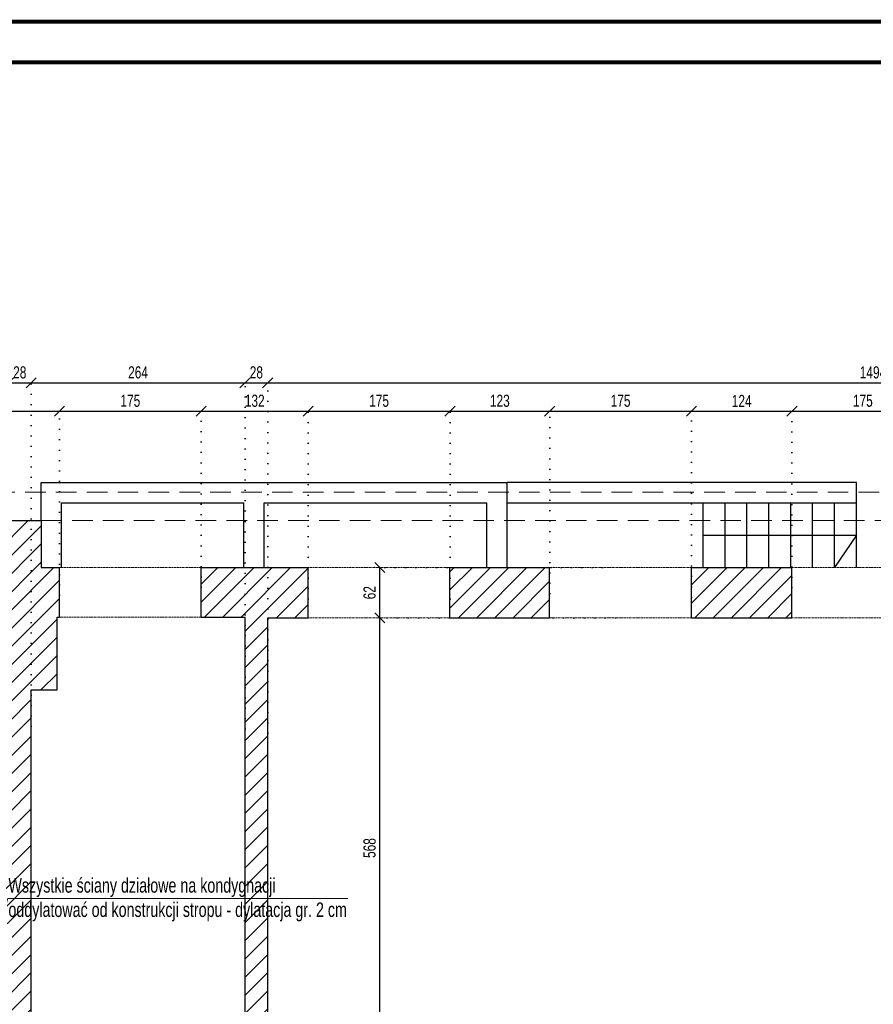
# Model space of a CAD drawing. Header units: millimetres. Extents: x 11149 to 111407, y -107619 to -23630.
# Tile 110 of 245: x 13655 to 14708, y -28345 to -27130. Entities that reach past the tile are written whole.
import ezdxf

# ---------------------------------------------------------------- set-up
doc = ezdxf.new("R2010")
doc.units = ezdxf.units.MM
doc.header["$LTSCALE"] = 2
for name, pattern in [('DOT', [6.35, 0, -6.35]), ('HIDDEN', [9.525, 6.35, -3.175]), ('HIDDENX2', [19.05, 12.7, -6.35])]:
    doc.linetypes.add(name, pattern=pattern)
doc.layers.get('0').update_dxf_attribs({"plot": 0})
doc.layers.get('Defpoints').update_dxf_attribs({"color": 1})
for name, color, linetype, lineweight in [('0_OPIS', 7, 'Continuous', 13), ('3DPLAN_A_WYSOKOŚCI ZMIANA', 144, 'HIDDENX2', 5), ('A_ściany mur', 2, 'Continuous', 30), ('e-cad_wymiary', 4, 'Continuous', 9), ('Opisy', 7, 'Continuous', 13)]:
    doc.layers.add(name, color=color, linetype=linetype, lineweight=lineweight)
doc.layers.add('3DPLAN_A_KRESKOWANIE 1', color=253, linetype='Continuous')
doc.layers.add('A_SCHODY', color=6, linetype='Continuous')
doc.styles.add('e-cad_1', font='arial.ttf', dxfattribs={"width": 0.7})
doc.dimstyles.new('e-cad_1_100_[cm]', dxfattribs={"dimscale": 10, "dimtxt": 1.5, "dimasz": 1.25, "dimexe": 1.25, "dimexo": 0.625, "dimgap": 0.5, "dimtad": 1, "dimdec": 0, "dimrnd": 1, "dimzin": 1, "dimtxsty": 'e-cad_1', "dimblk": 'OBLIQUE', "dimcen": 2.5, "dimclrd": 256, "dimclre": 252, "dimclrt": 7, "dimadec": 0, "dimazin": 0, "dimtfac": 1, "dimtix": 1, "dimtmove": 2, "dimatfit": 3, "dimldrblk": 'NONE', "dimfxl": 60, "dimfxlon": 1, "dimarcsym": 0})

# ---------------------------------------------------------------- blocks, each defined once
blk = doc.blocks.new('_OBLIQUE')
at = {"color": 0, "linetype": 'ByBlock', "lineweight": -2}
blk.add_line((-0.5, -0.5), (0.5, 0.5), dxfattribs=at)
blk = doc.blocks.new('*D316')
at = {"layer": 'Defpoints', "color": 0}
for p in [(13704, -27612.9), (13560, -27766.7), (13704, -27846.4)]:
    blk.add_point(p, dxfattribs=at)
at = {"layer": 'e-cad_wymiary', "color": 252, "linetype": 'DOT', "lineweight": -2}
for p, q in [((13560, -27760.4), (13560, -27600.4)), ((13704, -27840.1), (13704, -27600.4))]:
    blk.add_line(p, q, dxfattribs=at)
at = {"layer": 'e-cad_wymiary', "lineweight": -2}
blk.add_line((13560, -27612.9), (13704, -27612.9), dxfattribs=at)
at = {"layer": 'e-cad_wymiary', "lineweight": -2, "xscale": 12.5, "yscale": 12.5, "zscale": 12.5, "rotation": 180}
blk.add_blockref('_OBLIQUE', (13560, -27612.9), dxfattribs=at)
at = {"layer": 'e-cad_wymiary', "lineweight": -2, "xscale": 12.5, "yscale": 12.5, "zscale": 12.5}
blk.add_blockref('_OBLIQUE', (13704, -27612.9), dxfattribs=at)
at = {"layer": 'e-cad_wymiary', "color": 7, "insert": (13632, -27600.4), "char_height": 15, "attachment_point": 5, "style": 'e-cad_1'}
blk.add_mtext('144', dxfattribs=at)
blk = doc.blocks.new('_None')
blk = doc.blocks.new('*D317')
at = {"layer": 'Defpoints', "color": 0}
for p in [(13879, -27612.9), (13879, -27836.4), (13704, -27846.4)]:
    blk.add_point(p, dxfattribs=at)
at = {"layer": 'e-cad_wymiary', "color": 252, "linetype": 'DOT', "lineweight": -2}
for p, q in [((13704, -27840.1), (13704, -27600.4)), ((13879, -27830.1), (13879, -27600.4))]:
    blk.add_line(p, q, dxfattribs=at)
at = {"layer": 'e-cad_wymiary', "lineweight": -2}
blk.add_line((13704, -27612.9), (13879, -27612.9), dxfattribs=at)
at = {"layer": 'e-cad_wymiary', "lineweight": -2, "xscale": 12.5, "yscale": 12.5, "zscale": 12.5, "rotation": 180}
blk.add_blockref('_OBLIQUE', (13704, -27612.9), dxfattribs=at)
at = {"layer": 'e-cad_wymiary', "lineweight": -2, "xscale": 12.5, "yscale": 12.5, "zscale": 12.5}
blk.add_blockref('_OBLIQUE', (13879, -27612.9), dxfattribs=at)
at = {"layer": 'e-cad_wymiary', "color": 7, "insert": (13791.5, -27600.2), "char_height": 15, "attachment_point": 5, "style": 'e-cad_1'}
blk.add_mtext('175', dxfattribs=at)
blk = doc.blocks.new('*D318')
at = {"layer": 'Defpoints', "color": 0}
for p in [(14011, -27612.9), (13879, -27836.4), (14011, -27850.7)]:
    blk.add_point(p, dxfattribs=at)
at = {"layer": 'e-cad_wymiary', "color": 252, "linetype": 'DOT', "lineweight": -2}
for p, q in [((13879, -27830.1), (13879, -27600.4)), ((14011, -27844.4), (14011, -27600.4))]:
    blk.add_line(p, q, dxfattribs=at)
at = {"layer": 'e-cad_wymiary', "lineweight": -2}
blk.add_line((13879, -27612.9), (14011, -27612.9), dxfattribs=at)
at = {"layer": 'e-cad_wymiary', "lineweight": -2, "xscale": 12.5, "yscale": 12.5, "zscale": 12.5, "rotation": 180}
blk.add_blockref('_OBLIQUE', (13879, -27612.9), dxfattribs=at)
at = {"layer": 'e-cad_wymiary', "lineweight": -2, "xscale": 12.5, "yscale": 12.5, "zscale": 12.5}
blk.add_blockref('_OBLIQUE', (14011, -27612.9), dxfattribs=at)
at = {"layer": 'e-cad_wymiary', "color": 7, "insert": (13945, -27600.2), "char_height": 15, "attachment_point": 5, "style": 'e-cad_1'}
blk.add_mtext('132', dxfattribs=at)
blk = doc.blocks.new('*D319')
at = {"layer": 'Defpoints', "color": 0}
for p in [(14186, -27612.9), (14011, -27850.7), (14186, -27850.7)]:
    blk.add_point(p, dxfattribs=at)
at = {"layer": 'e-cad_wymiary', "color": 252, "linetype": 'DOT', "lineweight": -2}
for p, q in [((14011, -27844.4), (14011, -27600.4)), ((14186, -27844.4), (14186, -27600.4))]:
    blk.add_line(p, q, dxfattribs=at)
at = {"layer": 'e-cad_wymiary', "lineweight": -2}
blk.add_line((14011, -27612.9), (14186, -27612.9), dxfattribs=at)
at = {"layer": 'e-cad_wymiary', "lineweight": -2, "xscale": 12.5, "yscale": 12.5, "zscale": 12.5, "rotation": 180}
blk.add_blockref('_OBLIQUE', (14011, -27612.9), dxfattribs=at)
at = {"layer": 'e-cad_wymiary', "lineweight": -2, "xscale": 12.5, "yscale": 12.5, "zscale": 12.5}
blk.add_blockref('_OBLIQUE', (14186, -27612.9), dxfattribs=at)
at = {"layer": 'e-cad_wymiary', "color": 7, "insert": (14098.5, -27600.2), "char_height": 15, "attachment_point": 5, "style": 'e-cad_1'}
blk.add_mtext('175', dxfattribs=at)
blk = doc.blocks.new('*D320')
at = {"layer": 'Defpoints', "color": 0}
for p in [(14309, -27612.9), (14309, -27844.2), (14186, -27850.7)]:
    blk.add_point(p, dxfattribs=at)
at = {"layer": 'e-cad_wymiary', "color": 252, "linetype": 'DOT', "lineweight": -2}
for p, q in [((14186, -27844.4), (14186, -27600.4)), ((14309, -27838), (14309, -27600.4))]:
    blk.add_line(p, q, dxfattribs=at)
at = {"layer": 'e-cad_wymiary', "lineweight": -2}
blk.add_line((14186, -27612.9), (14309, -27612.9), dxfattribs=at)
at = {"layer": 'e-cad_wymiary', "lineweight": -2, "xscale": 12.5, "yscale": 12.5, "zscale": 12.5, "rotation": 180}
blk.add_blockref('_OBLIQUE', (14186, -27612.9), dxfattribs=at)
at = {"layer": 'e-cad_wymiary', "lineweight": -2, "xscale": 12.5, "yscale": 12.5, "zscale": 12.5}
blk.add_blockref('_OBLIQUE', (14309, -27612.9), dxfattribs=at)
at = {"layer": 'e-cad_wymiary', "color": 7, "insert": (14247.5, -27600.2), "char_height": 15, "attachment_point": 5, "style": 'e-cad_1'}
blk.add_mtext('123', dxfattribs=at)
blk = doc.blocks.new('*D321')
at = {"layer": 'Defpoints', "color": 0}
for p in [(14484, -27612.9), (14309, -27844.2), (14484, -27848.5)]:
    blk.add_point(p, dxfattribs=at)
at = {"layer": 'e-cad_wymiary', "color": 252, "linetype": 'DOT', "lineweight": -2}
for p, q in [((14309, -27838), (14309, -27600.4)), ((14484, -27842.3), (14484, -27600.4))]:
    blk.add_line(p, q, dxfattribs=at)
at = {"layer": 'e-cad_wymiary', "lineweight": -2}
blk.add_line((14309, -27612.9), (14484, -27612.9), dxfattribs=at)
at = {"layer": 'e-cad_wymiary', "lineweight": -2, "xscale": 12.5, "yscale": 12.5, "zscale": 12.5, "rotation": 180}
blk.add_blockref('_OBLIQUE', (14309, -27612.9), dxfattribs=at)
at = {"layer": 'e-cad_wymiary', "lineweight": -2, "xscale": 12.5, "yscale": 12.5, "zscale": 12.5}
blk.add_blockref('_OBLIQUE', (14484, -27612.9), dxfattribs=at)
at = {"layer": 'e-cad_wymiary', "color": 7, "insert": (14396.5, -27600.2), "char_height": 15, "attachment_point": 5, "style": 'e-cad_1'}
blk.add_mtext('175', dxfattribs=at)
blk = doc.blocks.new('*D322')
at = {"layer": 'Defpoints', "color": 0}
for p in [(14608, -27612.9), (14608, -27836.6), (14484, -27848.5)]:
    blk.add_point(p, dxfattribs=at)
at = {"layer": 'e-cad_wymiary', "color": 252, "linetype": 'DOT', "lineweight": -2}
for p, q in [((14484, -27842.3), (14484, -27600.4)), ((14608, -27830.4), (14608, -27600.4))]:
    blk.add_line(p, q, dxfattribs=at)
at = {"layer": 'e-cad_wymiary', "lineweight": -2}
blk.add_line((14484, -27612.9), (14608, -27612.9), dxfattribs=at)
at = {"layer": 'e-cad_wymiary', "lineweight": -2, "xscale": 12.5, "yscale": 12.5, "zscale": 12.5, "rotation": 180}
blk.add_blockref('_OBLIQUE', (14484, -27612.9), dxfattribs=at)
at = {"layer": 'e-cad_wymiary', "lineweight": -2, "xscale": 12.5, "yscale": 12.5, "zscale": 12.5}
blk.add_blockref('_OBLIQUE', (14608, -27612.9), dxfattribs=at)
at = {"layer": 'e-cad_wymiary', "color": 7, "insert": (14546, -27600.4), "char_height": 15, "attachment_point": 5, "style": 'e-cad_1'}
blk.add_mtext('124', dxfattribs=at)
blk = doc.blocks.new('*D323')
at = {"layer": 'Defpoints', "color": 0}
for p in [(14783, -27612.9), (14608, -27836.6), (14783, -27836.9)]:
    blk.add_point(p, dxfattribs=at)
at = {"layer": 'e-cad_wymiary', "color": 252, "linetype": 'DOT', "lineweight": -2}
for p, q in [((14608, -27830.4), (14608, -27600.4)), ((14783, -27830.6), (14783, -27600.4))]:
    blk.add_line(p, q, dxfattribs=at)
at = {"layer": 'e-cad_wymiary', "lineweight": -2}
blk.add_line((14608, -27612.9), (14783, -27612.9), dxfattribs=at)
at = {"layer": 'e-cad_wymiary', "lineweight": -2, "xscale": 12.5, "yscale": 12.5, "zscale": 12.5, "rotation": 180}
blk.add_blockref('_OBLIQUE', (14608, -27612.9), dxfattribs=at)
at = {"layer": 'e-cad_wymiary', "lineweight": -2, "xscale": 12.5, "yscale": 12.5, "zscale": 12.5}
blk.add_blockref('_OBLIQUE', (14783, -27612.9), dxfattribs=at)
at = {"layer": 'e-cad_wymiary', "color": 7, "insert": (14695.5, -27600.2), "char_height": 15, "attachment_point": 5, "style": 'e-cad_1'}
blk.add_mtext('175', dxfattribs=at)
blk = doc.blocks.new('*D341')
at = {"layer": 'Defpoints', "color": 0}
for p in [(13669, -27577.9), (13641, -28005.8), (13669, -28008)]:
    blk.add_point(p, dxfattribs=at)
at = {"layer": 'e-cad_wymiary', "color": 252, "linetype": 'DOT', "lineweight": -2}
for p, q in [((13641, -27999.5), (13641, -27565.4)), ((13669, -28001.7), (13669, -27565.4))]:
    blk.add_line(p, q, dxfattribs=at)
at = {"layer": 'e-cad_wymiary', "lineweight": -2}
blk.add_line((13641, -27577.9), (13669, -27577.9), dxfattribs=at)
at = {"layer": 'e-cad_wymiary', "lineweight": -2, "xscale": 12.5, "yscale": 12.5, "zscale": 12.5, "rotation": 180}
blk.add_blockref('_OBLIQUE', (13641, -27577.9), dxfattribs=at)
at = {"layer": 'e-cad_wymiary', "lineweight": -2, "xscale": 12.5, "yscale": 12.5, "zscale": 12.5}
blk.add_blockref('_OBLIQUE', (13669, -27577.9), dxfattribs=at)
at = {"layer": 'e-cad_wymiary', "color": 7, "insert": (13655, -27565.2), "char_height": 15, "attachment_point": 5, "style": 'e-cad_1'}
blk.add_mtext('28', dxfattribs=at)
blk = doc.blocks.new('*D342')
at = {"layer": 'Defpoints', "color": 0}
for p in [(13933, -27577.9), (13669, -28008), (13933, -28011.2)]:
    blk.add_point(p, dxfattribs=at)
at = {"layer": 'e-cad_wymiary', "color": 252, "linetype": 'DOT', "lineweight": -2}
for p, q in [((13669, -28001.7), (13669, -27565.4)), ((13933, -28004.9), (13933, -27565.4))]:
    blk.add_line(p, q, dxfattribs=at)
at = {"layer": 'e-cad_wymiary', "lineweight": -2}
blk.add_line((13669, -27577.9), (13933, -27577.9), dxfattribs=at)
at = {"layer": 'e-cad_wymiary', "lineweight": -2, "xscale": 12.5, "yscale": 12.5, "zscale": 12.5, "rotation": 180}
blk.add_blockref('_OBLIQUE', (13669, -27577.9), dxfattribs=at)
at = {"layer": 'e-cad_wymiary', "lineweight": -2, "xscale": 12.5, "yscale": 12.5, "zscale": 12.5}
blk.add_blockref('_OBLIQUE', (13933, -27577.9), dxfattribs=at)
at = {"layer": 'e-cad_wymiary', "color": 7, "insert": (13801, -27565.2), "char_height": 15, "attachment_point": 5, "style": 'e-cad_1'}
blk.add_mtext('264', dxfattribs=at)
blk = doc.blocks.new('*D343')
at = {"layer": 'Defpoints', "color": 0}
for p in [(13961, -27577.9), (13933, -28011.2), (13961, -28016.6)]:
    blk.add_point(p, dxfattribs=at)
at = {"layer": 'e-cad_wymiary', "color": 252, "linetype": 'DOT', "lineweight": -2}
for p, q in [((13933, -28004.9), (13933, -27565.4)), ((13961, -28010.3), (13961, -27565.4))]:
    blk.add_line(p, q, dxfattribs=at)
at = {"layer": 'e-cad_wymiary', "lineweight": -2}
blk.add_line((13933, -27577.9), (13961, -27577.9), dxfattribs=at)
at = {"layer": 'e-cad_wymiary', "lineweight": -2, "xscale": 12.5, "yscale": 12.5, "zscale": 12.5, "rotation": 180}
blk.add_blockref('_OBLIQUE', (13933, -27577.9), dxfattribs=at)
at = {"layer": 'e-cad_wymiary', "lineweight": -2, "xscale": 12.5, "yscale": 12.5, "zscale": 12.5}
blk.add_blockref('_OBLIQUE', (13961, -27577.9), dxfattribs=at)
at = {"layer": 'e-cad_wymiary', "color": 7, "insert": (13947, -27565.2), "char_height": 15, "attachment_point": 5, "style": 'e-cad_1'}
blk.add_mtext('28', dxfattribs=at)
blk = doc.blocks.new('*D344')
at = {"layer": 'Defpoints', "color": 0}
for p in [(15455, -27577.9), (15455, -27973.9), (13961, -28016.6)]:
    blk.add_point(p, dxfattribs=at)
at = {"layer": 'e-cad_wymiary', "color": 252, "linetype": 'DOT', "lineweight": -2}
for p, q in [((13961, -28010.3), (13961, -27565.4)), ((15455, -27967.7), (15455, -27565.4))]:
    blk.add_line(p, q, dxfattribs=at)
at = {"layer": 'e-cad_wymiary', "lineweight": -2}
blk.add_line((13961, -27577.9), (15455, -27577.9), dxfattribs=at)
at = {"layer": 'e-cad_wymiary', "lineweight": -2, "xscale": 12.5, "yscale": 12.5, "zscale": 12.5, "rotation": 180}
blk.add_blockref('_OBLIQUE', (13961, -27577.9), dxfattribs=at)
at = {"layer": 'e-cad_wymiary', "lineweight": -2, "xscale": 12.5, "yscale": 12.5, "zscale": 12.5}
blk.add_blockref('_OBLIQUE', (15455, -27577.9), dxfattribs=at)
at = {"layer": 'e-cad_wymiary', "color": 7, "insert": (14708, -27565.2), "char_height": 15, "attachment_point": 5, "style": 'e-cad_1'}
blk.add_mtext('1494', dxfattribs=at)
blk = doc.blocks.new('*D523')
at = {"layer": 'Defpoints', "color": 0}
for p in [(14099.5, -27867.9), (14396.5, -27867.9), (14165.5, -28435.9)]:
    blk.add_point(p, dxfattribs=at)
at = {"layer": 'e-cad_wymiary', "color": 252, "linetype": 'DOT', "lineweight": -2}
for p, q in [((14390.2, -27867.9), (14087, -27867.9)), ((14159.3, -28435.9), (14087, -28435.9))]:
    blk.add_line(p, q, dxfattribs=at)
at = {"layer": 'e-cad_wymiary', "lineweight": -2}
blk.add_line((14099.5, -28435.9), (14099.5, -27867.9), dxfattribs=at)
at = {"layer": 'e-cad_wymiary', "lineweight": -2, "xscale": 12.5, "yscale": 12.5, "zscale": 12.5}
for p, rotation in [((14099.5, -27867.9), 90), ((14099.5, -28435.9), 270)]:
    blk.add_blockref('_OBLIQUE', p, dxfattribs=dict(at, rotation=rotation))
at = {"layer": 'e-cad_wymiary', "color": 7, "insert": (14086.8, -28151.9), "char_height": 15, "attachment_point": 5, "rotation": 90, "style": 'e-cad_1'}
blk.add_mtext('568', dxfattribs=at)
blk = doc.blocks.new('*D524')
at = {"layer": 'Defpoints', "color": 0}
for p in [(14099.5, -27805.9), (14380.6, -27805.9), (14396.5, -27867.9)]:
    blk.add_point(p, dxfattribs=at)
at = {"layer": 'e-cad_wymiary', "color": 252, "linetype": 'DOT', "lineweight": -2}
for p, q in [((14374.3, -27805.9), (14087, -27805.9)), ((14390.2, -27867.9), (14087, -27867.9))]:
    blk.add_line(p, q, dxfattribs=at)
at = {"layer": 'e-cad_wymiary', "lineweight": -2}
blk.add_line((14099.5, -27867.9), (14099.5, -27805.9), dxfattribs=at)
at = {"layer": 'e-cad_wymiary', "lineweight": -2, "xscale": 12.5, "yscale": 12.5, "zscale": 12.5}
for p, rotation in [((14099.5, -27805.9), 90), ((14099.5, -27867.9), 270)]:
    blk.add_blockref('_OBLIQUE', p, dxfattribs=dict(at, rotation=rotation))
at = {"layer": 'e-cad_wymiary', "color": 7, "insert": (14086.8, -27836.9), "char_height": 15, "attachment_point": 5, "rotation": 90, "style": 'e-cad_1'}
blk.add_mtext('62', dxfattribs=at)

msp = doc.modelspace()

# ---------------------------------------------------------------- hatches: boundary and pattern name
at = {"layer": '3DPLAN_A_KRESKOWANIE 1'}
h = msp.add_hatch(dxfattribs=at)
h.set_pattern_fill('ANSI31', color=256, scale=5, style=0)
h.set_pattern_definition([(45, (15147.047, -29342.012), (-11.22532, 11.22532), [])])
h.paths.add_polyline_path([(15208.99, -29306.89), (15087.99, -29306.89), (15087.99, -29384.89), (15208.99, -29384.89)])
h.paths.add_polyline_path([(16677.49, -29121.89), (16623.99, -29121.89), (16623.99, -29308.89), (16290.99, -29308.89), (16290.99, -29384.89), (16677.49, -29384.89)])
h.paths.add_polyline_path([(16115.99, -29308.89), (16047.99, -29308.89), (16047.99, -29148.89), (16014.99, -29148.89), (16014.99, -29308.89), (15977.99, -29308.89), (15977.99, -29384.89), (16115.99, -29384.89)])
h.paths.add_polyline_path([(15802.99, -29308.89), (15767.99, -29308.89), (15767.99, -28746.89), (15772.99, -28746.89), (15772.99, -28712.89), (15691.99, -28712.89), (15691.99, -28642.89), (15671.99, -28642.89), (15671.99, -28710.89), (15658.99, -28710.89), (15658.99, -28746.89), (15736.99, -28746.89), (15736.99, -29058.89), (15726.99, -29058.89), (15726.99, -29069.89), (15736.99, -29069.89), (15736.99, -29306.89), (15689.99, -29306.89), (15689.99, -29384.89), (15802.99, -29384.89)])
h.paths.add_polyline_path([(16443.99, -28715.89), (16348.99, -28715.89), (16348.99, -28647.89), (16324.99, -28647.89), (16324.99, -28715.89), (16097.99, -28715.89), (16097.99, -28691.89), (16056.99, -28691.89), (16056.99, -28450.89), (16068.99, -28450.89), (16068.99, -28440.89), (16324.99, -28440.89), (16324.99, -28557.89), (16348.99, -28557.89), (16348.99, -28439.89), (16623.99, -28439.89), (16623.99, -28481.89), (16677.49, -28481.89), (16677.49, -28090.89), (16618.99, -28090.89), (16618.99, -28420.89), (15614.99, -28420.89), (15614.99, -28441.89), (15671.99, -28441.89), (15671.99, -28522.89), (15691.99, -28522.89), (15691.99, -28438.89), (16026.99, -28438.89), (16026.99, -28712.89), (15892.99, -28712.89), (15892.99, -28746.89), (16014.99, -28746.89), (16014.99, -28802.89), (16047.99, -28802.89), (16047.99, -28747.89), (16069.99, -28747.89), (16069.99, -28744.89), (16443.99, -28744.89)])
h.paths.add_polyline_path([(16677.49, -28681.89), (16623.99, -28681.89), (16623.99, -28715.89), (16533.99, -28715.89), (16533.99, -28744.89), (16623.99, -28744.89), (16623.99, -28782.89), (16677.49, -28782.89)])
h.paths.add_polyline_path([(16677.49, -28566.89), (16623.99, -28566.89), (16623.99, -28601.89), (16677.49, -28601.89)])
h.paths.add_polyline_path([(16677.49, -28867.89), (16623.99, -28867.89), (16623.99, -28916.89), (16677.49, -28916.89)])
h.paths.add_polyline_path([(16677.49, -27805.89), (15967.99, -27805.89), (15967.99, -27862.89), (16618.99, -27862.89), (16618.99, -27970.89), (16677.49, -27970.89)])
h.paths.add_polyline_path([(15500.99, -27805.89), (15380.99, -27805.89), (15380.99, -27867.89), (15454.99, -27867.89), (15454.99, -28420.89), (14450.99, -28420.89), (14450.99, -28435.89), (14331.99, -28435.89), (14331.99, -28420.89), (14227.99, -28420.89), (14227.99, -28435.89), (14207.99, -28435.89), (14207.99, -28467.89), (14230.99, -28467.89), (14230.99, -28496.89), (14276.99, -28496.89), (14276.99, -28467.89), (14827.99, -28467.89), (14827.99, -28490.89), (14866.99, -28490.89), (14866.99, -28439.89), (15420.99, -28439.89), (15420.99, -28504.89), (15467.99, -28504.89), (15467.99, -28441.89), (15494.99, -28441.89), (15494.99, -28420.89), (15467.99, -28420.89), (15467.99, -27862.89), (15500.99, -27862.89)])
h.paths.add_polyline_path([(15792.99, -27805.89), (15675.99, -27805.89), (15675.99, -27862.89), (15792.99, -27862.89)])
h.paths.add_polyline_path([(14935.99, -28756.89), (15425.99, -28756.89), (15425.99, -29306.89), (15383.99, -29306.89), (15383.99, -29384.89), (15514.99, -29384.89), (15514.99, -29306.89), (15441.99, -29306.89), (15441.99, -29069.89), (15636.99, -29069.89), (15636.99, -29058.89), (15441.99, -29058.89), (15441.99, -28772.89), (15466.99, -28772.89), (15466.99, -28746.89), (15568.99, -28746.89), (15568.99, -28710.89), (15467.99, -28710.89), (15467.99, -28677.89), (15420.99, -28677.89), (15420.99, -28720.89), (14866.99, -28720.89), (14866.99, -28640.89), (14827.99, -28640.89), (14827.99, -28721.89), (14417.99, -28721.89), (14417.99, -28756.89), (14765.99, -28756.89), (14765.99, -28833.89), (14935.99, -28833.89)])
h.paths.add_polyline_path([(14912.99, -29306.89), (14891.99, -29306.89), (14891.99, -28974.89), (14421.99, -28974.89), (14421.99, -28984.89), (14884.99, -28984.89), (14884.99, -29310.89), (14777.99, -29310.89), (14777.99, -29384.89), (14912.99, -29384.89)])
h.paths.add_polyline_path([(14602.99, -29310.89), (14487.99, -29310.89), (14487.99, -29384.89), (14602.99, -29384.89)])
h.paths.add_polyline_path([(14312.99, -29310.89), (14262.99, -29310.89), (14262.99, -28984.89), (14341.99, -28984.89), (14341.99, -28974.89), (14262.99, -28974.89), (14262.99, -28756.89), (14297.99, -28756.89), (14297.99, -28721.89), (14276.99, -28721.89), (14276.99, -28667.89), (14228.99, -28667.89), (14228.99, -28721.89), (13922.99, -28721.89), (13922.99, -28754.89), (13935.99, -28754.89), (13935.99, -28884.89), (13953.99, -28884.89), (13953.99, -28754.89), (14226.99, -28754.89), (14226.99, -29323.89), (14186.99, -29323.89), (14186.99, -29384.89), (14312.99, -29384.89)])
h.paths.add_polyline_path([(14011.99, -29323.89), (13953.99, -29323.89), (13953.99, -28979.89), (13935.99, -28979.89), (13935.99, -29320.89), (13895.99, -29320.89), (13895.99, -29384.89), (14011.99, -29384.89)])
h.paths.add_polyline_path([(13720.99, -29320.89), (13668.99, -29320.89), (13668.99, -29039.89), (13722.99, -29039.89), (13722.99, -28875.89), (13664.99, -28875.89), (13664.99, -28769.89), (13673.99, -28769.89), (13673.99, -28754.89), (13832.99, -28754.89), (13832.99, -28721.89), (13810.99, -28721.89), (13810.99, -28684.89), (13793.99, -28684.89), (13793.99, -28721.89), (13683.99, -28721.89), (13683.99, -28682.89), (13649.99, -28682.89), (13629.99, -28682.89), (13629.99, -28715.89), (13626.99, -28715.89), (13626.99, -28933.89), (13626.99, -28950.89), (13626.99, -29316.89), (13584.99, -29316.89), (13584.99, -29384.89), (13720.99, -29384.89)])
h.paths.add_polyline_path([(13668.99, -27956.89), (13700.99, -27956.89), (13700.99, -27866.89), (13703.99, -27866.89), (13703.99, -27805.89), (13681.49, -27805.89), (13681.49, -27747.89), (13559.97, -27747.89), (13559.97, -27794.89), (13623.99, -27794.89), (13623.99, -27856.89), (13640.99, -27856.89), (13640.99, -28135.89), (13216.99, -28135.89), (13216.99, -28434.89), (13209.99, -28434.89), (13209.99, -28463.89), (13216.99, -28463.89), (13305.2, -28463.89), (13305.2, -28429.89), (13252.2, -28429.89), (13252.2, -28179.89), (13371.2, -28179.89), (13371.2, -28242.89), (13424.2, -28242.89), (13424.2, -28429.89), (13395.2, -28429.89), (13395.2, -28463.89), (13521.99, -28463.89), (13521.99, -28429.89), (13434.99, -28429.89), (13434.99, -28240.89), (13487.99, -28240.89), (13487.99, -28181.89), (13633.99, -28181.89), (13633.99, -28242.89), (13633.99, -28416.89), (13620.99, -28416.89), (13620.99, -28429.89), (13611.99, -28429.89), (13611.99, -28463.89), (13629.99, -28463.89), (13629.99, -28532.89), (13649.99, -28532.89), (13649.99, -28521.89), (13683.99, -28521.89), (13683.99, -28467.89), (13793.99, -28467.89), (13793.99, -28534.89), (13810.99, -28534.89), (13810.99, -28467.89), (13836.99, -28467.89), (13836.99, -28435.89), (13668.99, -28435.89)])
h.paths.add_polyline_path([(14010.99, -27805.89), (13878.99, -27805.89), (13878.99, -27866.89), (13932.99, -27866.89), (13932.99, -28435.89), (13921.99, -28435.89), (13921.99, -28467.89), (14077.99, -28467.89), (14077.99, -28435.89), (13960.99, -28435.89), (13960.99, -27867.89), (14010.99, -27867.89)])
h.paths.add_polyline_path([(14308.99, -27805.89), (14185.99, -27805.89), (14185.99, -27867.89), (14308.99, -27867.89)])
h.paths.add_polyline_path([(14607.99, -27805.89), (14483.99, -27805.89), (14483.99, -27867.89), (14607.99, -27867.89)])
h.paths.add_polyline_path([(14903.99, -27805.89), (14782.99, -27805.89), (14782.99, -27867.89), (14903.99, -27867.89)])
h.paths.add_polyline_path([(15205.99, -27805.89), (15078.99, -27805.89), (15078.99, -27867.89), (15205.99, -27867.89)])
h.paths.add_polyline_path([(12480.84, -29301.89), (12411.84, -29301.89), (12411.84, -28913.89), (12510.99, -28913.89), (12510.99, -28896.89), (12411.99, -28896.89), (12411.99, -28889.89), (12391.99, -28889.89), (12391.99, -29317.89), (11837.99, -29317.89), (11837.99, -29070.89), (11781.49, -29070.89), (11781.49, -29384.89), (12480.84, -29384.89)])
h.paths.add_polyline_path([(12297.99, -28133.89), (11825.99, -28133.89), (11825.99, -28063.89), (11774.49, -28063.89), (11774.49, -28175.39), (11826.99, -28175.39), (11826.99, -28139.89), (12297.99, -28139.89)])
h.paths.add_polyline_path([(11825.99, -27851.89), (12410.99, -27851.89), (12410.99, -28133.89), (12387.99, -28133.89), (12387.99, -28139.89), (12410.99, -28139.89), (12410.99, -28286.89), (12426.99, -28286.89), (12426.99, -28228.89), (12531.99, -28228.89), (12531.99, -28218.89), (12420.99, -28218.89), (12420.99, -28006.89), (12456.99, -28006.89), (12456.99, -27863.89), (12456.99, -27805.89), (11774.49, -27805.89), (11774.49, -27888.89), (11825.99, -27888.89)])
h.paths.add_polyline_path([(12769.99, -27805.89), (12661.49, -27805.89), (12626.99, -27805.89), (12626.99, -27863.89), (12769.99, -27863.89)])
h.paths.add_polyline_path([(13027.49, -27747.89), (13027.49, -27805.89), (13026.62, -27805.89), (12939.99, -27805.89), (12939.99, -27832.39), (12939.99, -27837.39), (12939.99, -27863.89), (12939.99, -27933.89), (12975.99, -27933.89), (12975.99, -28098.89), (12975.99, -28116.34), (12975.99, -28218.89), (12778.19, -28218.89), (12768.19, -28218.89), (12669.19, -28218.89), (12631.99, -28218.89), (12631.99, -28220.23), (12631.99, -28227.55), (12631.99, -28228.89), (12648.99, -28228.89), (12648.99, -28462.89), (12689.46, -28462.89), (12694.99, -28462.89), (12694.99, -28448.19), (12694.99, -28441.59), (12694.99, -28426.89), (12689.46, -28426.89), (12667.99, -28426.89), (12667.99, -28375.66), (12667.99, -28325.66), (12667.99, -28237.89), (12842.99, -28237.89), (12851.99, -28237.89), (12979.99, -28237.89), (12979.99, -28266.81), (12979.99, -28305.03), (12979.99, -28326.89), (12979.99, -28339.89), (12979.99, -28368.31), (12979.99, -28406.53), (12979.99, -28426.89), (12851.99, -28426.89), (12842.99, -28426.89), (12784.99, -28426.89), (12784.99, -28441.59), (12784.99, -28448.19), (12784.99, -28462.89), (12784.99, -28541.89), (12789.73, -28541.89), (12797.24, -28541.89), (12801.99, -28541.89), (12801.99, -28461.89), (12922.99, -28461.89), (12937.99, -28461.89), (12937.99, -28505.89), (13026.62, -28505.89), (13030.99, -28505.89), (13030.99, -28463.89), (13089.99, -28463.89), (13089.99, -28452.39), (13089.99, -28446.38), (13089.99, -28434.89), (13070.99, -28434.89), (13070.99, -28421.89), (13057.99, -28421.89), (13057.99, -27857.89), (13067.99, -27857.89), (13067.99, -27794.89), (13073.99, -27794.89), (13073.99, -27747.89), (13062.49, -27747.89)])
h.paths.add_polyline_path([(13212, -27747.89), (13444.97, -27747.89), (13444.97, -27767.89), (13444.97, -27772.89), (13444.97, -27794.89), (13312.02, -27794.89), (13301.84, -27794.89), (13199.99, -27794.89), (13199.99, -27747.89)])
h.paths.add_polyline_path([(12783.84, -29301.89), (12725.84, -29301.89), (12725.84, -28870.89), (12709.99, -28870.89), (12709.99, -28896.89), (12609.99, -28896.89), (12609.99, -28913.89), (12709.84, -28913.89), (12709.84, -29301.89), (12653.84, -29301.89), (12653.84, -29384.89), (12783.84, -29384.89)])
h.paths.add_polyline_path([(13499.99, -29316.89), (13465.99, -29316.89), (13465.99, -29245.89), (13459.99, -29245.89), (13459.99, -29229.89), (13436.49, -29229.89), (13433.49, -29229.89), (13433.49, -29384.89), (13499.99, -29384.89)])
h.paths.add_polyline_path([(13076.99, -28849.89), (13049.99, -28849.89), (13049.99, -28933.89), (13096.99, -28933.89), (13096.99, -29041.89), (13049.99, -29041.89), (13049.99, -29319.89), (13104.99, -29319.89), (13104.99, -29384.89), (12956.84, -29384.89), (12956.84, -29301.89), (12994.84, -29301.89), (12994.84, -28922.89), (12952.84, -28922.89), (12952.84, -28790.89), (12994.84, -28790.89), (12994.84, -28731.89), (12725.84, -28731.89), (12725.84, -28772.89), (12709.99, -28772.89), (12709.99, -28746.89), (12685.99, -28746.89), (12685.99, -28715.89), (12784.99, -28715.89), (12784.99, -28691.89), (12801.99, -28691.89), (12801.99, -28715.89), (12937.99, -28715.89), (12937.99, -28683.89), (13030.99, -28683.89), (13030.99, -28716.89), (13076.99, -28716.89), (13076.99, -28832.89)])
h.paths.add_polyline_path([(13227.99, -29319.89), (13187.99, -29319.89), (13187.99, -29384.89), (13289.49, -29384.89), (13289.49, -29229.89), (13286.49, -29229.89), (13286.49, -29223.89), (13286.49, -29062.89), (13286.49, -29056.89), (13274.99, -29056.89), (13274.99, -29029.93), (13246.99, -29029.93), (13246.99, -29169.89), (13236.99, -29169.89), (13236.99, -29242.89), (13227.99, -29242.89)])
h.paths.add_polyline_path([(12383.99, -28455.89), (12401.99, -28455.81), (12401.99, -28523.89), (12426.99, -28523.89), (12426.99, -28376.89), (12410.99, -28376.89), (12410.99, -28408.89), (12393.99, -28408.89), (12393.99, -28418.89), (11826.99, -28418.89), (11826.99, -28350.39), (11774.49, -28350.39), (11774.49, -28429.89), (11562.49, -28429.89), (11562.49, -28493.89), (11595.99, -28493.89), (11595.99, -28452.89), (11776.99, -28452.89), (11776.99, -28490.89), (11826.99, -28490.89), (11826.99, -28455.89)])
h.paths.add_polyline_path([(12401.99, -28658.89), (12401.99, -28679.89), (12383.99, -28679.89), (12341.99, -28679.89), (12341.99, -28709.89), (11826.99, -28709.89), (11826.99, -28670.89), (11776.99, -28670.89), (11776.99, -28709.89), (11595.99, -28709.89), (11595.99, -28673.89), (11562.49, -28673.89), (11562.49, -28763.89), (11781.49, -28763.89), (11781.49, -28800.89), (11837.99, -28800.89), (11837.99, -28746.89), (12391.99, -28746.89), (12391.99, -28790.89), (12411.99, -28790.89), (12411.99, -28762.89), (12427.99, -28762.89), (12427.99, -28746.89), (12568.99, -28746.89), (12568.99, -28715.89), (12455.99, -28715.89), (12455.99, -28670.89), (12426.99, -28670.89), (12426.99, -28658.89)])

# ---------------------------------------------------------------- linework, layer by layer
at = {"layer": '0_OPIS', "const_width": 5}
for points in [[(11151.87, -27132.55), (17451.87, -27132.55), (17451.87, -30102.55), (11151.87, -30102.55)], [(11451.87, -27182.55), (17401.87, -27182.55), (17401.87, -30052.55), (11451.87, -30052.55)]]:
    msp.add_lwpolyline(points, close=True, dxfattribs=at)
at = {"layer": '3DPLAN_A_WYSOKOŚCI ZMIANA'}
for p, q in [((13242.49, -27712.89), (16712.49, -27712.89)), ((13681.49, -27747.89), (16677.49, -27747.89))]:
    msp.add_line(p, q, dxfattribs=at)
at = {"layer": 'A_SCHODY'}
for p, q in [((13681.49, -27700.89), (14256.49, -27700.89)), ((13681.49, -27747.89), (13681.49, -27700.89)), ((14687.49, -27700.89), (14256.49, -27700.89)), ((14256.49, -27725.89), (14256.49, -27700.89)), ((14687.49, -27805.89), (14687.49, -27700.89)), ((13706.49, -27725.89), (13931.49, -27725.89)), ((13706.49, -27805.89), (13706.49, -27725.89)), ((13931.49, -27805.89), (13931.49, -27725.89)), ((13956.49, -27725.89), (14231.49, -27725.89)), ((13956.49, -27805.89), (13956.49, -27725.89)), ((14231.49, -27805.89), (14231.49, -27725.89)), ((14256.49, -27805.89), (14256.49, -27725.89)), ((14256.49, -27725.89), (14687.49, -27725.89)), ((14498.49, -27805.89), (14498.49, -27725.89)), ((14525.49, -27805.89), (14525.49, -27725.89)), ((14552.49, -27805.89), (14552.49, -27725.89)), ((14579.49, -27805.89), (14579.49, -27725.89)), ((14606.49, -27805.89), (14606.49, -27725.89)), ((14633.49, -27805.89), (14633.49, -27725.89)), ((14660.49, -27805.89), (14660.49, -27725.89)), ((14498.49, -27765.89), (14687.49, -27765.89)), ((14687.49, -27765.89), (14660.49, -27805.89))]:
    msp.add_line(p, q, dxfattribs=at)
at = {"layer": 'A_ściany mur', "ltscale": 0.1}
for p, q in [((13559.97, -27747.89), (13681.49, -27747.89)), ((13681.49, -27747.89), (13681.49, -27805.89)), ((13681.49, -27805.89), (13703.99, -27805.89)), ((13703.99, -27866.89), (13703.99, -27805.89)), ((13878.99, -27866.89), (13878.99, -27805.89)), ((13878.99, -27805.89), (14010.99, -27805.89)), ((14010.99, -27867.89), (14010.99, -27805.89)), ((14185.99, -27867.89), (14185.99, -27805.89)), ((14185.99, -27805.89), (14308.99, -27805.89)), ((14308.99, -27867.89), (14308.99, -27805.89)), ((14483.99, -27867.89), (14483.99, -27805.89)), ((14483.99, -27805.89), (14607.99, -27805.89)), ((14607.99, -27867.89), (14607.99, -27805.89)), ((13700.99, -27956.89), (13700.99, -27866.89)), ((13700.99, -27866.89), (13703.99, -27866.89)), ((13878.99, -27866.89), (13932.99, -27866.89)), ((13932.99, -28435.89), (13932.99, -27866.89)), ((13960.99, -28435.89), (13960.99, -27867.89)), ((13960.99, -27867.89), (14010.99, -27867.89)), ((14185.99, -27867.89), (14308.99, -27867.89)), ((14483.99, -27867.89), (14607.99, -27867.89)), ((13668.99, -28435.89), (13668.99, -27956.89)), ((13668.99, -27956.89), (13700.99, -27956.89))]:
    msp.add_line(p, q, dxfattribs=at)
at = {"layer": 'A_ściany mur', "color": 4, "linetype": 'HIDDEN', "lineweight": 5, "ltscale": 0.1}
for p, q in [((13703.99, -27805.89), (13878.99, -27805.89)), ((14010.99, -27805.89), (14185.99, -27805.89)), ((14308.99, -27805.89), (14483.99, -27805.89)), ((14607.99, -27805.89), (14782.99, -27805.89)), ((13703.99, -27866.89), (13878.99, -27866.89)), ((14010.99, -27867.89), (14185.99, -27867.89)), ((14308.99, -27867.89), (14483.99, -27867.89)), ((14607.99, -27867.89), (14782.99, -27867.89))]:
    msp.add_line(p, q, dxfattribs=at)
at = {"layer": 'Opisy'}
msp.add_lwpolyline([(14059.91, -28214.31), (13640.42, -28214.31), (13607.52, -28321.63)], dxfattribs=at)

# ---------------------------------------------------------------- texts
at = {"layer": 'Opisy', "insert": (13641.02, -28188.91), "char_height": 18, "width": 428.6874, "attachment_point": 1, "style": 'e-cad_1'}
msp.add_mtext('Wszystkie ściany działowe na kondygnacji oddylatować od konstrukcji stropu - dylatacja gr. 2 cm\\P\\P ', dxfattribs=at)

# ---------------------------------------------------------------- dimensions: what is measured, and where the dimension line sits
at = {"layer": 'e-cad_wymiary'}
for base, p1, p2, picture, middle in [((13668.99, -27577.89), (13640.99, -28005.79), (13668.99, -28007.95), '*D341', (13654.99, -27565.23)), ((13932.99, -27577.89), (13668.99, -28007.95), (13932.99, -28011.19), '*D342', (13800.99, -27565.23)), ((13960.99, -27577.89), (13932.99, -28011.19), (13960.99, -28016.59), '*D343', (13946.99, -27565.23)), ((15454.99, -27577.89), (13960.99, -28016.59), (15454.99, -27973.95), '*D344', (14707.99, -27565.23)), ((13703.99, -27612.89), (13559.97, -27766.69), (13703.99, -27846.37), '*D316', (13631.98, -27600.36)), ((13878.99, -27612.89), (13703.99, -27846.37), (13878.99, -27836.39), '*D317', (13791.49, -27600.23)), ((14010.99, -27612.89), (13878.99, -27836.39), (14010.99, -27850.69), '*D318', (13944.99, -27600.23)), ((14185.99, -27612.89), (14010.99, -27850.69), (14185.99, -27850.69), '*D319', (14098.49, -27600.23)), ((14308.99, -27612.89), (14185.99, -27850.69), (14308.99, -27844.21), '*D320', (14247.49, -27600.23)), ((14483.99, -27612.89), (14308.99, -27844.21), (14483.99, -27848.53), '*D321', (14396.49, -27600.23)), ((14607.99, -27612.89), (14483.99, -27848.53), (14607.99, -27836.65), '*D322', (14545.99, -27600.36)), ((14782.99, -27612.89), (14607.99, -27836.65), (14782.99, -27836.89), '*D323', (14695.49, -27600.23))]:
    dim = msp.add_linear_dim(base=base, p1=p1, p2=p2, dimstyle='e-cad_1_100_[cm]', dxfattribs=at)
    dim.commit()
    dim.dimension.update_dxf_attribs({"geometry": picture, "text_midpoint": middle})
for base, p1, p2, picture, middle in [((14099.49, -27805.89), (14396.49, -27867.89), (14380.59, -27805.89), '*D524', (14086.83, -27836.89)), ((14099.49, -27867.89), (14165.54, -28435.89), (14396.49, -27867.89), '*D523', (14086.83, -28151.89))]:
    dim = msp.add_linear_dim(base=base, p1=p1, p2=p2, angle=90, dimstyle='e-cad_1_100_[cm]', dxfattribs=at)
    dim.commit()
    dim.dimension.update_dxf_attribs({"geometry": picture, "text_midpoint": middle})

doc.saveas('drawing.dxf')
